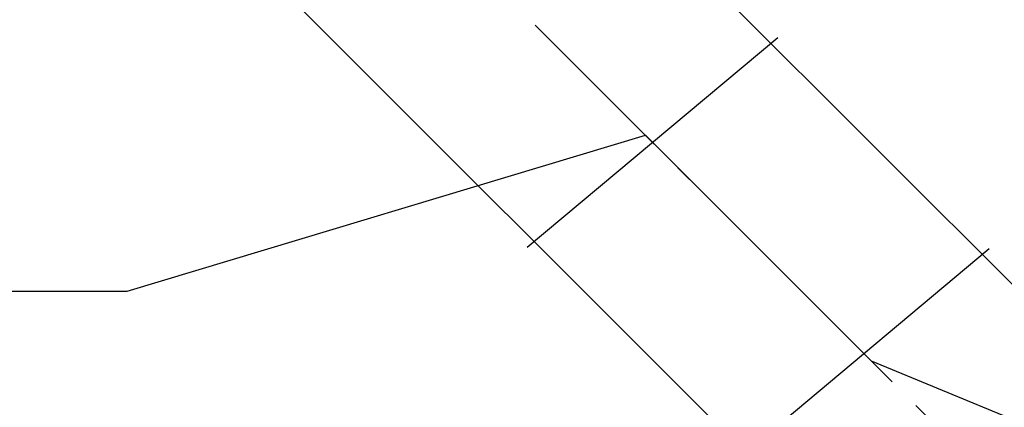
# Model space of a CAD drawing. Header units: millimetres. Extents: x 0 to 5940, y 0 to 4200.
# Tile 44 of 51: x 2724 to 3090, y 2551 to 2695. Entities that reach past the tile are written whole.
import ezdxf

# ---------------------------------------------------------------- set-up
doc = ezdxf.new("R2010")
doc.units = ezdxf.units.MM
doc.header["$LTSCALE"] = 50
doc.linetypes.add('MITTE', pattern=[2, 1.25, -0.25, 0.25, -0.25])
for name, color, linetype in [('02-LINIE-035', 2, 'CONTINUOUS'), ('03-LINIE-050', 3, 'CONTINUOUS'), ('05-ACHSE', 1, 'MITTE')]:
    doc.layers.add(name, color=color, linetype=linetype)

msp = doc.modelspace()

# ---------------------------------------------------------------- linework, layer by layer
at = {"layer": '02-LINIE-035'}
for p, q in [((3228.47, 2461.53), (2814.81, 2875.18)), ((3147.65, 2380.71), (2733.99, 2794.36))]:
    msp.add_line(p, q, dxfattribs=at)
at = {"layer": '03-LINIE-050'}
for p, q in [((2912.82, 2610.74), (3006.02, 2688.77)), ((2991.33, 2532.23), (3084.53, 2610.26))]:
    msp.add_line(p, q, dxfattribs=at)
msp.add_lwpolyline([(2514.78, 2594.43), (2764.18, 2594.43), (2956.77, 2652.4), (3040.63, 2568.55), (3093.41, 2546.68), (3251.13, 2565.65), (3387.12, 2621.71)], dxfattribs=at)
at = {"layer": '05-ACHSE'}
msp.add_line((2774.4, 2834.77), (3188.22, 2420.95), dxfattribs=at)

doc.saveas('drawing.dxf')
